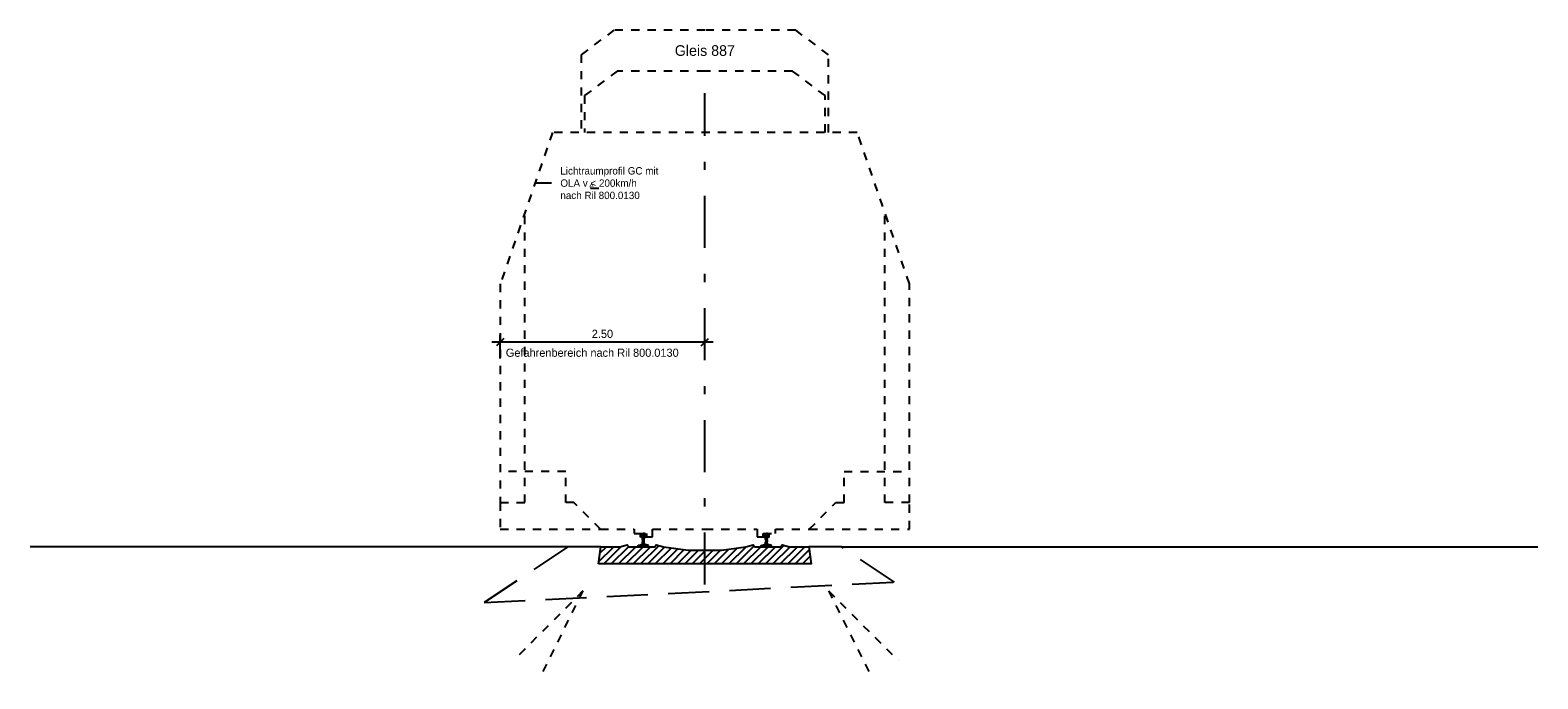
# Model space of a CAD drawing. Header units: metres. Extents: x -8 to 484, y -254 to 116.
# Tile 100 of 172: x 164 to 183, y 108 to 116. Entities that reach past the tile are written whole.
import ezdxf

# ---------------------------------------------------------------- set-up
doc = ezdxf.new("R2010")
doc.units = ezdxf.units.M
doc.linetypes.add('STRICHLINIE', pattern=[0.75, 0.5, -0.25])
doc.linetypes.add('STRICHPUNKT', pattern=[25.4, 12.7, -6.35, 0, -6.35])
for name, color, linetype in [('GTU_A_Druckbereich', 7, 'STRICHPUNKT'), ('GTU_A_Gleisachse', 7, 'STRICHPUNKT'), ('GTU_A_Lichtraumprofil', 252, 'Continuous'), ('GTU_A_Texte', 7, 'Continuous'), ('GTU_B', 253, 'Continuous'), ('GTU_B_Bemaßung', 253, 'Continuous')]:
    doc.layers.add(name, color=color, linetype=linetype)
doc.styles.add('PROVI', font='PROVI.SHX')
doc.dimstyles.new('1zu50', dxfattribs={"dimscale": 0.5, "dimtxt": 0.2, "dimasz": 0.18, "dimexe": 0.18, "dimexo": 0.02, "dimgap": 0.09, "dimtad": 0, "dimtih": 1, "dimtoh": 1, "dimzin": 4, "dimdsep": 46, "dimtxsty": 'PROVI', "dimblk1": 'OBLIQUE', "dimblk2": 'OBLIQUE', "dimsah": 1, "dimcen": 0.3, "dimdle": 0.2, "dimclrd": 256, "dimclre": 256, "dimclrt": 256, "dimadec": 0, "dimazin": 0, "dimtfac": 1, "dimtdec": 4, "dimtofl": 0, "dimtmove": 2, "dimatfit": 3, "dimldrblk": 'NONE', "dimfxl": 0.4, "dimfxlon": 1, "dimtfill": 1, "dimtfillclr": 256, "dimtolj": 1, "dimtzin": 0, "dimlwd": -1, "dimlwe": -1, "dimarcsym": 0})
pattern_1 = [(45, (165.0855, 104.81393), (-0.0449013, 0.0449013), [])]

# ---------------------------------------------------------------- blocks, each defined once
blk = doc.blocks.new('Druckbereich')
at = {"layer": 'GTU_A_Druckbereich', "linetype": 'STRICHLINIE', "ltscale": 0.2}
for p, q in [((-0.738, -0.7), (-1.586, -1.549)), ((-0.738, -0.7), (-1.274, -1.773)), ((2.262, -0.7), (3.111, -1.549)), ((2.262, -0.7), (2.799, -1.773))]:
    blk.add_line(p, q, dxfattribs=at)
blk = doc.blocks.new('_OBLIQUE')
at = {"color": 0, "linetype": 'ByBlock'}
blk.add_line((-0.5, -0.5), (0.5, 0.5), dxfattribs=at)
blk = doc.blocks.new('*D428')
at = {"layer": 'Defpoints', "color": 0, "linetype": 'Continuous'}
for p in [(170.086, 112.354), (170.086, 110.069), (172.586, 110.069)]:
    blk.add_point(p, dxfattribs=at)
at = {"layer": 'GTU_B_Bemaßung'}
for p, q in [((172.686, 112.354), (169.986, 112.354)), ((170.086, 112.154), (170.086, 112.444)), ((172.586, 112.154), (172.586, 112.444))]:
    blk.add_line(p, q, dxfattribs=at)
at = {"layer": 'GTU_B_Bemaßung', "linetype": 'Continuous', "xscale": 0.09, "yscale": 0.09, "zscale": 0.09, "rotation": 180}
blk.add_blockref('_OBLIQUE', (170.086, 112.354), dxfattribs=at)
at = {"layer": 'GTU_B_Bemaßung', "linetype": 'Continuous', "xscale": 0.09, "yscale": 0.09, "zscale": 0.09}
blk.add_blockref('_OBLIQUE', (172.586, 112.354), dxfattribs=at)
at = {"layer": 'GTU_B_Bemaßung', "linetype": 'Continuous', "insert": (171.335, 112.454), "char_height": 0.1, "attachment_point": 5, "style": 'PROVI', "bg_fill": 3, "box_fill_scale": 1.1, "bg_fill_color": 256, "bg_fill_true_color": 13158600, "bg_fill_transparency": 0}
blk.add_mtext('\\A1;2.50', dxfattribs=at)
blk = doc.blocks.new('_None')
blk = doc.blocks.new('S54')
at = {"color": 0}
for p, q in [((-0.063, 0.001), (-0.051, 0.013)), ((-0.063, 0.01), (-0.062, 0.011)), ((-0.063, 0), (-0.063, 0.01)), ((-0.063, 0), (0.062, 0)), ((-0.062, 0.011), (-0.061, 0.012)), ((-0.061, 0.012), (-0.06, 0.012)), ((-0.06, 0.012), (-0.045, 0.013)), ((-0.055, 0), (-0.04, 0.015)), ((-0.046, 0), (-0.026, 0.02)), ((-0.045, 0.013), (-0.042, 0.014)), ((-0.042, 0.014), (-0.016, 0.024)), ((-0.037, 0), (0.009, 0.046)), ((-0.034, 0.119), (0.002, 0.154)), ((-0.034, 0.128), (-0.007, 0.154)), ((-0.034, 0.14), (-0.032, 0.145)), ((-0.034, 0.116), (-0.034, 0.14)), ((-0.033, 0.112), (-0.034, 0.116)), ((-0.034, 0.136), (-0.016, 0.153)), ((-0.033, 0.111), (-0.033, 0.112)), ((-0.031, 0.111), (-0.033, 0.111)), ((-0.032, 0.111), (0.011, 0.154)), ((-0.032, 0.145), (-0.031, 0.147)), ((-0.031, 0.147), (-0.03, 0.149)), ((-0.015, 0.105), (-0.031, 0.111)), ((-0.03, 0.149), (-0.028, 0.151)), ((-0.028, 0.151), (-0.025, 0.152)), ((-0.028, 0), (0.01, 0.038)), ((-0.026, 0.109), (0.019, 0.153)), ((-0.025, 0.152), (-0.024, 0.152)), ((-0.024, 0.152), (-0.021, 0.153)), ((-0.021, 0.153), (-0.017, 0.153)), ((-0.019, 0.106), (0.026, 0.151)), ((-0.019, 0), (0.011, 0.031)), ((-0.017, 0.153), (-0.014, 0.154)), ((-0.016, 0.024), (-0.014, 0.025)), ((-0.014, 0.104), (-0.015, 0.105)), ((-0.014, 0.154), (-0.01, 0.154)), ((-0.013, 0.103), (-0.014, 0.104)), ((-0.014, 0.025), (-0.012, 0.026)), ((-0.013, 0.103), (0.031, 0.148)), ((-0.012, 0.102), (-0.013, 0.103)), ((-0.011, 0.1), (-0.012, 0.102)), ((-0.012, 0.027), (-0.011, 0.031)), ((-0.012, 0.026), (-0.012, 0.027)), ((-0.011, 0.097), (0.033, 0.141)), ((-0.01, 0.097), (-0.011, 0.1)), ((-0.011, 0.031), (-0.01, 0.038)), ((-0.011, 0), (0.014, 0.025)), ((-0.01, 0.154), (-0.006, 0.154)), ((-0.01, 0.095), (-0.01, 0.097)), ((-0.009, 0.091), (-0.01, 0.095)), ((-0.01, 0.036), (0.008, 0.054)), ((-0.01, 0.038), (-0.009, 0.046)), ((-0.009, 0.09), (0.033, 0.133)), ((-0.009, 0.085), (-0.009, 0.091)), ((-0.008, 0.079), (-0.009, 0.085)), ((-0.009, 0.046), (0.008, 0.063)), ((-0.009, 0.046), (-0.008, 0.053)), ((-0.008, 0.082), (0.033, 0.124)), ((-0.008, 0.073), (0.009, 0.091)), ((-0.008, 0.065), (0.008, 0.081)), ((-0.008, 0.079), (-0.008, 0.053)), ((-0.008, 0.056), (0.008, 0.072)), ((-0.006, 0.154), (-0.003, 0.154)), ((-0.003, 0.154), (0, 0.154)), ((-0.002, 0), (0.02, 0.022)), ((0.003, 0.154), (0, 0.154)), ((0.006, 0.154), (0.003, 0.154)), ((0.01, 0.154), (0.006, 0.154)), ((0.007, 0), (0.027, 0.02)), ((0.008, 0.079), (0.009, 0.085)), ((0.008, 0.079), (0.008, 0.053)), ((0.009, 0.046), (0.008, 0.053)), ((0.009, 0.091), (0.01, 0.095)), ((0.009, 0.085), (0.009, 0.091)), ((0.01, 0.038), (0.009, 0.046)), ((0.014, 0.154), (0.01, 0.154)), ((0.01, 0.097), (0.011, 0.1)), ((0.01, 0.095), (0.01, 0.097)), ((0.011, 0.031), (0.01, 0.038)), ((0.011, 0.1), (0.012, 0.102)), ((0.012, 0.027), (0.011, 0.031)), ((0.012, 0.102), (0.013, 0.103)), ((0.012, 0.026), (0.012, 0.027)), ((0.014, 0.025), (0.012, 0.026)), ((0.013, 0.103), (0.014, 0.104)), ((0.017, 0.153), (0.014, 0.154)), ((0.014, 0.104), (0.015, 0.105)), ((0.016, 0.024), (0.014, 0.025)), ((0.015, 0.105), (0.031, 0.111)), ((0.042, 0.014), (0.016, 0.024)), ((0.016, 0), (0.033, 0.017)), ((0.021, 0.153), (0.017, 0.153)), ((0.024, 0.152), (0.021, 0.153)), ((0.025, 0.152), (0.024, 0.152)), ((0.028, 0.151), (0.025, 0.152)), ((0.025, 0), (0.04, 0.015)), ((0.03, 0.149), (0.028, 0.151)), ((0.028, 0.109), (0.033, 0.115)), ((0.031, 0.147), (0.03, 0.149)), ((0.032, 0.145), (0.031, 0.147)), ((0.031, 0.111), (0.033, 0.111)), ((0.033, 0.14), (0.032, 0.145)), ((0.033, 0.116), (0.033, 0.14)), ((0.033, 0.112), (0.033, 0.116)), ((0.033, 0.111), (0.033, 0.112)), ((0.034, 0), (0.046, 0.013)), ((0.045, 0.013), (0.042, 0.014)), ((0.042, 0), (0.054, 0.012)), ((0.06, 0.012), (0.045, 0.013)), ((0.061, 0.012), (0.06, 0.012)), ((0.06, 0), (0.062, 0.003)), ((0.062, 0.011), (0.061, 0.012)), ((0.062, 0.01), (0.062, 0.011)), ((0.062, 0.011), (0.062, 0.011)), ((0.062, 0), (0.062, 0.01))]:
    blk.add_line(p, q, dxfattribs=at)
blk = doc.blocks.new('Lira_250m GC mit_Ola')
at = {"layer": 'GTU_A_Lichtraumprofil', "linetype": 'ByBlock', "lineweight": -3, "ltscale": 5}
blk.add_line((-1.125, 4.281), (-1.325, 4.281), dxfattribs=at)
at = {"layer": 'GTU_A_Lichtraumprofil', "linetype": 'STRICHLINIE', "ltscale": 0.2}
for points in [[(2.26, 4.9), (2.26, 5.85), (1.86, 6.15), (0.75, 6.15), (-0.36, 6.15), (-0.76, 5.85), (-0.76, 4.9)], [(2.22, 4.9), (2.22, 5.35), (1.82, 5.65), (0.75, 5.65), (-0.32, 5.65), (-0.72, 5.35), (-0.72, 4.9)], [(0.75, 0.055), (1.387, 0.055), (1.387, -0.038), (1.462, -0.038), (1.462, 0), (1.612, 0), (1.612, 0.055), (2.025, 0.055), (3.25, 0.055), (3.25, 0.38), (3.25, 3.05), (2.61, 4.9), (-1.11, 4.9), (-1.75, 3.05), (-1.75, 0.38), (-1.75, 0.055), (-0.525, 0.055), (-0.113, 0.055), (-0.113, 0), (0.037, 0), (0.037, -0.038), (0.112, -0.038), (0.112, 0.055), (0.75, 0.055)], [(-1.75, 0.38), (-1.45, 0.38), (-1.45, 3.917)], [(3.25, 0.38), (2.95, 0.38), (2.95, 3.917)], [(-0.525, 0.055), (-0.85, 0.38), (-0.95, 0.38), (-0.95, 0.76), (-1.75, 0.76)], [(2.025, 0.055), (2.35, 0.38), (2.45, 0.38), (2.45, 0.76), (3.25, 0.76)]]:
    blk.add_lwpolyline(points, dxfattribs=at)
at = {"layer": 'GTU_A_Lichtraumprofil', "insert": (-1.015, 4.281), "char_height": 0.09, "width": 1.37529, "attachment_point": 4, "style": 'PROVI', "bg_fill": 3, "box_fill_scale": 1, "bg_fill_color": 256, "bg_fill_true_color": 13158600, "bg_fill_transparency": 0}
blk.add_mtext('Lichtraumprofil GC mit OLA v {\\L<} 200km/h\\Pnach Ril 800.0130', dxfattribs=at)
at = {"layer": 'GTU_A_Lichtraumprofil', "insert": (-0.66, 4.246), "char_height": 0.07, "width": 0.01827, "attachment_point": 4, "style": 'PROVI'}
blk.add_mtext('e', dxfattribs=at)

msp = doc.modelspace()

# ---------------------------------------------------------------- hatches: boundary and pattern name
at = {"layer": 'GTU_B'}
h = msp.add_hatch(dxfattribs=at)
h.set_pattern_fill('ANSI31', color=256, scale=0.02, style=0)
h.set_pattern_definition(pattern_1)
h.paths.add_polyline_path([(171.285, 109.644), (171.314, 109.854), (171.549, 109.854), (171.638, 109.879), (171.638, 109.879), (171.658, 109.854), (171.973, 109.854), (171.993, 109.879), (171.993, 109.879), (172.082, 109.854), (172.082, 109.854), (172.382, 109.812), (172.788, 109.812), (173.088, 109.854), (173.088, 109.854), (173.177, 109.879), (173.177, 109.879), (173.197, 109.854), (173.512, 109.854), (173.532, 109.879), (173.532, 109.879), (173.621, 109.854), (173.856, 109.854), (173.885, 109.644)])
h = msp.add_hatch(dxfattribs=at)
h.set_pattern_fill('ANSI31', color=256, scale=0.02, style=0)
h.set_pattern_definition(pattern_1)
h.paths.add_polyline_path([(171.285, 109.644), (171.314, 109.854), (171.549, 109.854), (171.638, 109.879), (171.638, 109.879), (171.658, 109.854), (171.973, 109.854), (171.993, 109.879), (171.993, 109.879), (172.082, 109.854), (172.082, 109.854), (172.382, 109.812), (172.788, 109.812), (173.088, 109.854), (173.088, 109.854), (173.177, 109.879), (173.177, 109.879), (173.197, 109.854), (173.512, 109.854), (173.532, 109.879), (173.532, 109.879), (173.621, 109.854), (173.856, 109.854), (173.885, 109.644)])

# ---------------------------------------------------------------- linework, layer by layer
at = {"layer": 'GTU_A_Gleisachse', "color": 7, "ltscale": 0.05}
msp.add_line((172.585, 109.394), (172.585, 115.394), dxfattribs=at)
at = {"layer": 'GTU_B', "linetype": 'Continuous'}
for p, q in [((170.914, 109.854), (164.345, 109.854)), ((174.256, 109.854), (182.76, 109.854))]:
    msp.add_line(p, q, dxfattribs=at)
at = {"layer": 'GTU_B', "linetype": 'STRICHLINIE'}
msp.add_lwpolyline([(171.314, 109.854), (170.914, 109.854), (170.914, 109.854), (169.891, 109.172), (169.891, 109.172), (174.904, 109.422), (174.256, 109.854), (173.856, 109.854)], dxfattribs=at)
at = {"layer": 'GTU_B', "flags": 128}
msp.add_lwpolyline([(171.285, 109.644), (171.314, 109.854), (171.549, 109.854), (171.638, 109.879), (171.658, 109.854), (171.973, 109.854), (171.993, 109.879), (172.082, 109.854), (172.382, 109.812), (172.788, 109.812), (173.088, 109.854), (173.177, 109.879), (173.197, 109.854), (173.512, 109.854), (173.532, 109.879), (173.621, 109.854), (173.856, 109.854), (173.885, 109.644), (171.285, 109.644)], dxfattribs=at)
msp.add_lwpolyline([(171.285, 109.644), (171.314, 109.854), (171.549, 109.854), (171.638, 109.879), (171.658, 109.854), (171.973, 109.854), (171.993, 109.879), (172.082, 109.854), (172.382, 109.812), (172.788, 109.812), (173.088, 109.854), (173.177, 109.879), (173.197, 109.854), (173.512, 109.854), (173.532, 109.879), (173.621, 109.854), (173.856, 109.854), (173.885, 109.644), (171.285, 109.644)], dxfattribs=at)

# ---------------------------------------------------------------- block references
at = {"layer": 'GTU_A_Druckbereich'}
msp.add_blockref('Druckbereich', (171.835, 110.014), dxfattribs=at)
at = {"layer": 'GTU_B', "rotation": 359.9999999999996}
msp.add_blockref('S54', (173.337, 109.86), dxfattribs=at)

# ---------------------------------------------------------------- texts
at = {"layer": 'GTU_A_Texte', "insert": (172.586, 115.914), "char_height": 0.13, "attachment_point": 5, "style": 'PROVI', "bg_fill": 3, "box_fill_scale": 1, "bg_fill_color": 1, "bg_fill_transparency": 0}
msp.add_mtext('Gleis 887', dxfattribs=at)
at = {"layer": 'GTU_B_Bemaßung', "insert": (170.155, 112.274), "char_height": 0.1, "attachment_point": 1, "line_spacing_factor": 0.9, "style": 'PROVI', "bg_fill": 3, "box_fill_scale": 1.5, "bg_fill_color": 1, "bg_fill_transparency": 0}
msp.add_mtext('Gefahrenbereich nach Ril 800.0130', dxfattribs=at)

# ---------------------------------------------------------------- next in the draw order: dimensions: what is measured, and where the dimension line sits
at = {"layer": 'GTU_B_Bemaßung'}
dim = msp.add_linear_dim(base=(170.086, 112.354), p1=(172.586, 110.069), p2=(170.086, 110.069), dimstyle='1zu50', override={"dimclrd": 256, "dimclre": 256, "dimclrt": 256}, dxfattribs=at)
dim.commit()
dim.dimension.update_dxf_attribs({"geometry": '*D428', "text_midpoint": (171.335, 112.454), "dimtype": 160})

# ---------------------------------------------------------------- next in the draw order: block references
at = {"layer": 'GTU_A_Lichtraumprofil'}
msp.add_blockref('Lira_250m GC mit_Ola', (171.836, 110.014), dxfattribs=at)

# ---------------------------------------------------------------- next in the draw order: block references
at = {"layer": 'GTU_B', "rotation": 359.9999999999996}
msp.add_blockref('S54', (171.834, 109.86), dxfattribs=at)

doc.saveas('drawing.dxf')
